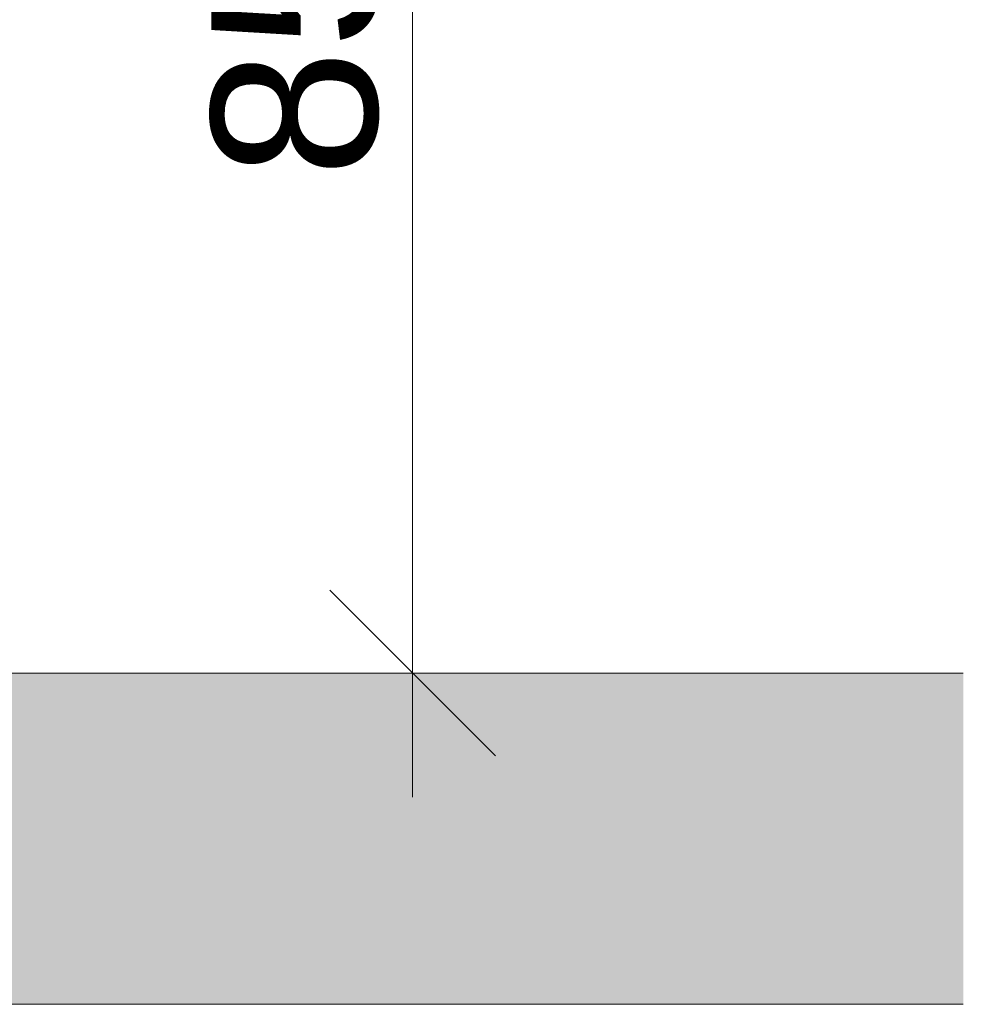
# Model space of a CAD drawing. Header units: millimetres. Extents: x -13131571 to -13125242, y -52286 to -49344.
# Tile 30 of 34: x -13125811 to -13125242, y -52286 to -51692. Entities that reach past the tile are written whole.
import ezdxf

# ---------------------------------------------------------------- set-up
doc = ezdxf.new("R2010")
doc.units = ezdxf.units.MM
doc.header["$MEASUREMENT"] = 0
doc.layers.add('FACADE latérale Meuble 8_6_0', color=7, linetype='Continuous')
doc.layers.add('FACADE latérale Meuble 8_6_BQN 2 COTATIONS PC', color=7, linetype='Continuous')
doc.styles.add('STYLE_GENERE_1', font='txt')

msp = doc.modelspace()

# ---------------------------------------------------------------- hatches: boundary and pattern name
at = {"layer": 'FACADE latérale Meuble 8_6_0', "linetype": 'Continuous', "lineweight": 18, "true_color": 0xb3b3b3}
msp.add_hatch(color=253, dxfattribs=at).paths.add_polyline_path([(-13128658.2, -52286.49), (-13125241.73, -52286.49), (-13125241.73, -52086.49), (-13128658.2, -52086.49)])

# ---------------------------------------------------------------- linework, layer by layer
at = {"layer": 'FACADE latérale Meuble 8_6_0', "color": 7, "linetype": 'Continuous', "lineweight": 20, "flags": 128}
for points in [[(-13125241.73, -52086.49), (-13128658.2, -52086.49)], [(-13128658.2, -52286.49), (-13125241.73, -52286.49)]]:
    msp.add_lwpolyline(points, dxfattribs=at)
at = {"layer": 'FACADE latérale Meuble 8_6_BQN 2 COTATIONS PC', "color": 7, "linetype": 'Continuous', "lineweight": 5}
for p, q in [((-13125574.22, -52086.49), (-13125574.22, -51257.69)), ((-13125624.22, -52036.49), (-13125524.22, -52136.49)), ((-13125480.47, -52086.49), (-13125667.97, -52086.49)), ((-13125574.22, -52161.49), (-13125574.22, -52086.49))]:
    msp.add_line(p, q, dxfattribs=at)

# ---------------------------------------------------------------- texts
at = {"layer": 'FACADE latérale Meuble 8_6_BQN 2 COTATIONS PC', "color": 7, "linetype": 'Continuous', "lineweight": 5, "insert": (-13125594.22, -51787.41), "char_height": 100, "width": 151.793, "attachment_point": 7, "rotation": 90, "style": 'STYLE_GENERE_1'}
msp.add_mtext('\\A1;{\\pql;\\fArial Unicode MS|b0|i0|c0|p0;\\W1.000000;85}', dxfattribs=at)

doc.saveas('drawing.dxf')
